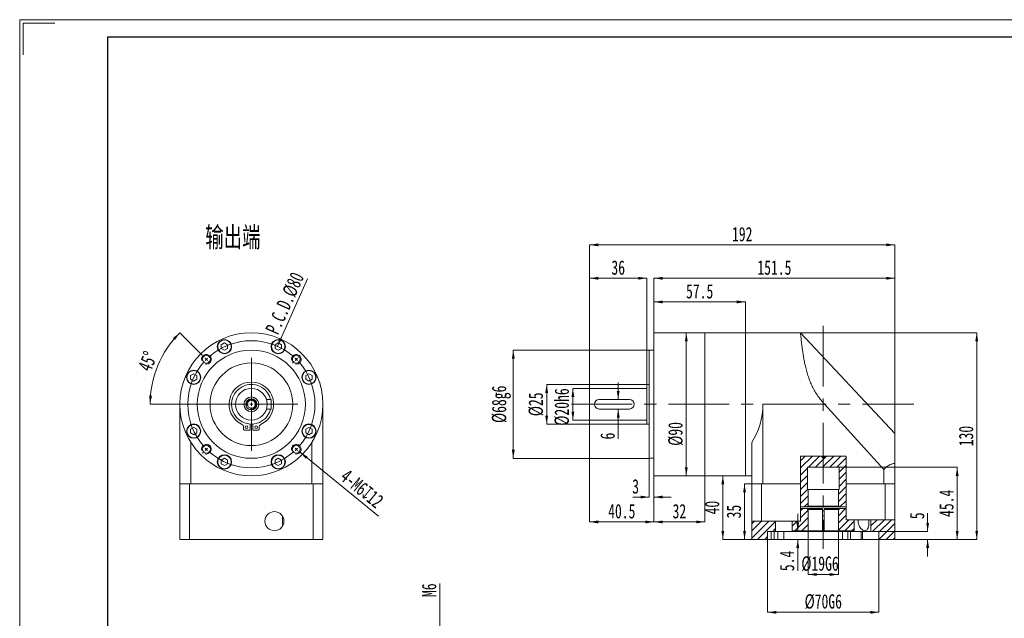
# Model space of a CAD drawing. Header units: millimetres. Extents: x -11 to 298, y -10 to 209.
# Tile 2 of 3: x -11 to 195, y 83 to 209. Entities that reach past the tile are written whole.
import ezdxf

# ---------------------------------------------------------------- set-up
doc = ezdxf.new("R2010")
doc.units = ezdxf.units.MM
doc.linetypes.add('CENTERX2', pattern=[20.32, 12.7, -2.54, 2.54, -2.54])
doc.layers.get('0').update_dxf_attribs({"lineweight": 18})
for name, color, linetype, lineweight in [('SLD-0', 7, 'Continuous', 18), ('剖面线层', 4, 'Continuous', 18), ('图框_外框线', 7, 'Continuous', 18), ('尺寸线层', 3, 'Continuous', 18)]:
    doc.layers.add(name, color=color, linetype=linetype, lineweight=lineweight)
doc.styles.add('SLDTEXTSTYLE0', font='txt', dxfattribs={"width": 0.7})
doc.styles.add('SLDTEXTSTYLE1', font='txt', dxfattribs={"width": 0.7})
doc.dimstyles.new('SLDDIMSTYLE11', dxfattribs={"dimtxt": 3, "dimasz": 1.8, "dimexe": 0, "dimexo": 0.0625, "dimgap": 0.75, "dimtad": 1, "dimlfac": 2, "dimrnd": 1e-09, "dimzin": 12, "dimdsep": 46, "dimtxsty": 'SLDTEXTSTYLE1', "dimcen": 0.09, "dimdle": 3.6, "dimadec": 0, "dimazin": 3, "dimtfac": 1, "dimtmove": 0, "dimatfit": 0, "dimfxl": 0, "dimfrac": 2, "dimtolj": 1, "dimarcsym": 0})
doc.dimstyles.new('SLDDIMSTYLE3', dxfattribs={"dimtxt": 3, "dimasz": 1.8, "dimexe": 0, "dimexo": 0.0625, "dimgap": 0.75, "dimtad": 1, "dimlfac": 3, "dimrnd": 1e-09, "dimzin": 12, "dimdsep": 46, "dimtxsty": 'SLDTEXTSTYLE1', "dimcen": 0.09, "dimdle": 3.6, "dimadec": 0, "dimazin": 3, "dimtfac": 1, "dimtofl": 0, "dimtmove": 0, "dimatfit": 3, "dimfxl": 0, "dimfrac": 2, "dimtolj": 1, "dimarcsym": 0})
pattern_1 = [(45, (0, 0), (-0.7483547, 0.7483547), [])]

# ---------------------------------------------------------------- blocks, each defined once
blk = doc.blocks.new('*X3')
at = {"layer": '尺寸线层', "linetype": 'Continuous'}
for points in [[(22.15, 143.24), (21.15, 141.71), (20.7, 142.11)], [(15.93, 128.23), (16.31, 130.02), (15.71, 130.06)]]:
    blk.add_hatch(color=0, dxfattribs=at).paths.add_polyline_path(points, flags=0)
at = {"layer": '尺寸线层', "color": 0, "linetype": 'Continuous'}
for p, q in [((26.86, 138.53), (22.15, 143.24)), ((27.33, 128.23), (15.93, 128.23))]:
    blk.add_line(p, q, dxfattribs=at)
for start, end in [(135, 157.5), (157.5, 180)]:
    blk.add_arc((37.15, 128.23), 21.22, start, end, dxfattribs=at)
at = {"layer": '尺寸线层', "color": 0, "insert": (15.41, 137.24), "char_height": 3, "width": 7.9333, "attachment_point": 5, "rotation": 67.5, "style": 'SLDTEXTSTYLE1'}
blk.add_mtext('45%%D', dxfattribs=at)
blk = doc.blocks.new('*X4')
at = {"layer": '尺寸线层', "linetype": 'Continuous'}
blk.add_hatch(color=0, dxfattribs=at).paths.add_polyline_path([(42.6, 140.4), (43.06, 142.17), (43.61, 141.92)], flags=0)
at = {"layer": '尺寸线层', "color": 0, "linetype": 'Continuous'}
blk.add_line((48.93, 154.53), (42.6, 140.4), dxfattribs=at)
at = {"layer": '尺寸线层', "color": 0, "insert": (44.2, 149.41), "char_height": 3, "width": 26.4367, "attachment_point": 5, "rotation": 65.8755, "style": 'SLDTEXTSTYLE1'}
blk.add_mtext('P.C.D.%%C80', dxfattribs=at)
blk = doc.blocks.new('SW_CENTERMARKSYMBOL_0')
at = {"layer": 'SLD-0', "color": 0}
for p, q in [((-0.47, 0.47), (-0.82, 0.82)), ((0, 0), (-0.24, 0.24)), ((0, 0), (0.24, -0.24)), ((9.43, -8.76), (9.43, 0.33)), ((18.86, 0), (18.62, -0.24)), ((18.86, 0), (19.09, 0.24)), ((19.33, 0.47), (19.68, 0.82)), ((0.47, -0.47), (0.82, -0.82)), ((18.38, -0.47), (18.03, -0.82)), ((8.76, -9.43), (-0.33, -9.43)), ((9.43, -9.43), (9.09, -9.43)), ((9.43, -9.43), (9.43, -9.09)), ((9.43, -9.43), (9.43, -9.76)), ((9.43, -9.43), (9.76, -9.43)), ((9.43, -10.09), (9.43, -19.19)), ((10.09, -9.43), (19.19, -9.43)), ((0.47, -18.38), (0.82, -18.03)), ((18.38, -18.38), (18.03, -18.03)), ((-0.47, -19.33), (-0.82, -19.68)), ((0, -18.86), (-0.24, -19.09)), ((0, -18.86), (0.24, -18.62)), ((18.86, -18.86), (18.62, -18.62)), ((18.86, -18.86), (19.09, -19.09)), ((19.33, -19.33), (19.68, -19.68))]:
    blk.add_line(p, q, dxfattribs=at)
for start, end in [(47.8648, 132.1352), (133.5676, 135), (45, 46.4324), (43.5676, 45), (137.8648, 222.1352), (135, 136.4324), (317.8648, 42.1352), (223.5676, 225), (225, 226.4324), (227.8648, 312.1352), (313.5676, 315), (315, 316.4324)]:
    blk.add_arc((9.43, -9.43), 13.33, start, end, dxfattribs=at)
blk = doc.blocks.new('*X6')
at = {"layer": '尺寸线层', "linetype": 'Continuous'}
for points in [[(108.08, 161.65), (109.88, 161.95), (109.88, 161.35)], [(172.08, 161.65), (170.28, 161.95), (170.28, 161.35)]]:
    blk.add_hatch(color=0, dxfattribs=at).paths.add_polyline_path(points, flags=0)
at = {"layer": '尺寸线层', "color": 0, "linetype": 'Continuous'}
for p, q in [((108.08, 161.65), (172.08, 161.65)), ((108.08, 131.63), (108.08, 161.65)), ((172.08, 115.93), (172.08, 161.65))]:
    blk.add_line(p, q, dxfattribs=at)
at = {"layer": '尺寸线层', "color": 0, "insert": (140.08, 163.87), "char_height": 3, "width": 7.91, "attachment_point": 5, "style": 'SLDTEXTSTYLE1'}
blk.add_mtext('192', dxfattribs=at)
blk = doc.blocks.new('*X7')
at = {"layer": '尺寸线层', "linetype": 'Continuous'}
for points in [[(121.58, 149.69), (123.38, 149.39), (123.38, 149.99)], [(140.75, 149.69), (138.95, 149.39), (138.95, 149.99)]]:
    blk.add_hatch(color=0, dxfattribs=at).paths.add_polyline_path(points, flags=0)
at = {"layer": '尺寸线层', "color": 0, "linetype": 'Continuous'}
for p, q in [((140.75, 149.69), (121.58, 149.69)), ((121.58, 143.3), (121.58, 149.69)), ((140.75, 143.3), (140.75, 149.69))]:
    blk.add_line(p, q, dxfattribs=at)
at = {"layer": '尺寸线层', "color": 0, "insert": (131.16, 151.9), "char_height": 3, "width": 11.2233, "attachment_point": 5, "style": 'SLDTEXTSTYLE1'}
blk.add_mtext('57.5', dxfattribs=at)
blk = doc.blocks.new('*X8')
at = {"layer": '尺寸线层', "linetype": 'Continuous'}
for points in [[(121.58, 154.65), (123.38, 154.95), (123.38, 154.35)], [(172.08, 154.65), (170.28, 154.95), (170.28, 154.35)]]:
    blk.add_hatch(color=0, dxfattribs=at).paths.add_polyline_path(points, flags=0)
at = {"layer": '尺寸线层', "color": 0, "linetype": 'Continuous'}
for p, q in [((121.58, 154.65), (172.08, 154.65)), ((121.58, 141.88), (121.58, 154.65)), ((172.08, 115.93), (172.08, 154.65))]:
    blk.add_line(p, q, dxfattribs=at)
at = {"layer": '尺寸线层', "color": 0, "insert": (146.83, 156.87), "char_height": 3, "width": 13.8833, "attachment_point": 5, "style": 'SLDTEXTSTYLE1'}
blk.add_mtext('151.5', dxfattribs=at)
blk = doc.blocks.new('*X9')
at = {"layer": '尺寸线层', "linetype": 'Continuous'}
for points in [[(108.08, 154.65), (109.88, 154.35), (109.88, 154.95)], [(120.08, 154.65), (118.28, 154.35), (118.28, 154.95)]]:
    blk.add_hatch(color=0, dxfattribs=at).paths.add_polyline_path(points, flags=0)
at = {"layer": '尺寸线层', "color": 0, "linetype": 'Continuous'}
for p, q in [((120.08, 154.65), (108.08, 154.65)), ((108.08, 131.63), (108.08, 154.65)), ((120.08, 132.46), (120.08, 154.65))]:
    blk.add_line(p, q, dxfattribs=at)
at = {"layer": '尺寸线层', "color": 0, "insert": (114.08, 156.87), "char_height": 3, "width": 6, "attachment_point": 5, "style": 'SLDTEXTSTYLE1'}
blk.add_mtext('36', dxfattribs=at)
blk = doc.blocks.new('*X10')
at = {"layer": '尺寸线层', "linetype": 'Continuous'}
for points in [[(104.58, 131.57), (104.88, 129.77), (104.28, 129.77)], [(104.58, 124.9), (104.88, 126.7), (104.28, 126.7)]]:
    blk.add_hatch(color=0, dxfattribs=at).paths.add_polyline_path(points, flags=0)
at = {"layer": '尺寸线层', "color": 0, "linetype": 'Continuous'}
for p, q in [((104.58, 131.57), (104.58, 124.9)), ((108.02, 131.57), (104.58, 131.57)), ((108.02, 124.9), (104.58, 124.9))]:
    blk.add_line(p, q, dxfattribs=at)
at = {"layer": '尺寸线层', "color": 0, "insert": (102.3, 127.66), "char_height": 3, "width": 14.49, "attachment_point": 5, "rotation": 90, "style": 'SLDTEXTSTYLE1'}
blk.add_mtext('%%C20h6', dxfattribs=at)
blk = doc.blocks.new('*X11')
at = {"layer": '尺寸线层', "linetype": 'Continuous'}
for points in [[(99.08, 132.4), (99.38, 130.6), (98.78, 130.6)], [(99.08, 124.07), (99.38, 125.87), (98.78, 125.87)]]:
    blk.add_hatch(color=0, dxfattribs=at).paths.add_polyline_path(points, flags=0)
at = {"layer": '尺寸线层', "color": 0, "linetype": 'Continuous'}
for p, q in [((99.08, 132.4), (99.08, 124.07)), ((120.02, 132.4), (99.08, 132.4)), ((120.02, 124.07), (99.08, 124.07))]:
    blk.add_line(p, q, dxfattribs=at)
at = {"layer": '尺寸线层', "color": 0, "insert": (96.86, 128.23), "char_height": 3, "width": 8.47, "attachment_point": 5, "rotation": 90, "style": 'SLDTEXTSTYLE1'}
blk.add_mtext('%%C25', dxfattribs=at)
blk = doc.blocks.new('*X12')
at = {"layer": '尺寸线层', "linetype": 'Continuous'}
for points in [[(92.08, 139.57), (92.38, 137.77), (91.78, 137.77)], [(92.08, 116.9), (92.38, 118.7), (91.78, 118.7)]]:
    blk.add_hatch(color=0, dxfattribs=at).paths.add_polyline_path(points, flags=0)
at = {"layer": '尺寸线层', "color": 0, "linetype": 'Continuous'}
for p, q in [((92.08, 139.57), (92.08, 116.9)), ((120.52, 139.57), (92.08, 139.57)), ((120.52, 116.9), (92.08, 116.9))]:
    blk.add_line(p, q, dxfattribs=at)
at = {"layer": '尺寸线层', "color": 0, "insert": (89.58, 128.23), "char_height": 3, "width": 14.49, "attachment_point": 5, "rotation": 90, "style": 'SLDTEXTSTYLE1'}
blk.add_mtext('%%C68g6', dxfattribs=at)
blk = doc.blocks.new('*X13')
at = {"layer": '尺寸线层', "linetype": 'Continuous'}
for points in [[(120.58, 108.78), (118.78, 109.08), (118.78, 108.48)], [(121.58, 108.78), (123.38, 109.08), (123.38, 108.48)]]:
    blk.add_hatch(color=0, dxfattribs=at).paths.add_polyline_path(points, flags=0)
at = {"layer": '尺寸线层', "color": 0, "linetype": 'Continuous'}
for p, q in [((120.58, 116.84), (120.58, 108.78)), ((121.58, 113.17), (121.58, 108.78)), ((117.17, 108.78), (120.58, 108.78)), ((121.58, 108.78), (125.18, 108.78))]:
    blk.add_line(p, q, dxfattribs=at)
at = {"layer": '尺寸线层', "color": 0, "insert": (117.73, 111), "char_height": 3, "width": 6, "attachment_point": 5, "style": 'SLDTEXTSTYLE1'}
blk.add_mtext('3', dxfattribs=at)
blk = doc.blocks.new('*X14')
at = {"layer": '尺寸线层', "linetype": 'Continuous'}
for points in [[(108.08, 103.57), (109.88, 103.87), (109.88, 103.27)], [(121.58, 103.57), (119.78, 103.87), (119.78, 103.27)]]:
    blk.add_hatch(color=0, dxfattribs=at).paths.add_polyline_path(points, flags=0)
at = {"layer": '尺寸线层', "color": 0, "linetype": 'Continuous'}
for p, q in [((108.08, 124.84), (108.08, 103.57)), ((121.58, 113.17), (121.58, 103.57)), ((108.08, 103.57), (121.58, 103.57))]:
    blk.add_line(p, q, dxfattribs=at)
at = {"layer": '尺寸线层', "color": 0, "insert": (114.83, 105.8), "char_height": 3, "width": 11.3633, "attachment_point": 5, "style": 'SLDTEXTSTYLE1'}
blk.add_mtext('40.5', dxfattribs=at)
blk = doc.blocks.new('*X15')
at = {"layer": '尺寸线层', "linetype": 'Continuous'}
for points in [[(121.58, 103.57), (123.38, 103.87), (123.38, 103.27)], [(132.25, 103.57), (130.45, 103.87), (130.45, 103.27)]]:
    blk.add_hatch(color=0, dxfattribs=at).paths.add_polyline_path(points, flags=0)
at = {"layer": '尺寸线层', "color": 0, "linetype": 'Continuous'}
for p, q in [((121.58, 113.17), (121.58, 103.57)), ((132.25, 113.17), (132.25, 103.57)), ((121.58, 103.57), (132.25, 103.57))]:
    blk.add_line(p, q, dxfattribs=at)
at = {"layer": '尺寸线层', "color": 0, "insert": (126.91, 105.8), "char_height": 3, "width": 6, "attachment_point": 5, "style": 'SLDTEXTSTYLE1'}
blk.add_mtext('32', dxfattribs=at)
blk = doc.blocks.new('*X16')
at = {"layer": '尺寸线层', "linetype": 'Continuous'}
for points in [[(136.02, 113.23), (136.32, 111.43), (135.72, 111.43)], [(136.02, 99.9), (136.32, 101.7), (135.72, 101.7)]]:
    blk.add_hatch(color=0, dxfattribs=at).paths.add_polyline_path(points, flags=0)
at = {"layer": '尺寸线层', "color": 0, "linetype": 'Continuous'}
for p, q in [((132.31, 113.23), (136.02, 113.23)), ((136.02, 113.23), (136.02, 99.9)), ((142.02, 99.9), (136.02, 99.9))]:
    blk.add_line(p, q, dxfattribs=at)
at = {"layer": '尺寸线层', "color": 0, "insert": (133.79, 106.57), "char_height": 3, "width": 6, "attachment_point": 5, "rotation": 90, "style": 'SLDTEXTSTYLE1'}
blk.add_mtext('40', dxfattribs=at)
blk = doc.blocks.new('*X17')
at = {"layer": '尺寸线层', "linetype": 'Continuous'}
for points in [[(140.57, 111.57), (140.87, 109.77), (140.27, 109.77)], [(140.57, 99.9), (140.87, 101.7), (140.27, 101.7)]]:
    blk.add_hatch(color=0, dxfattribs=at).paths.add_polyline_path(points, flags=0)
at = {"layer": '尺寸线层', "color": 0, "linetype": 'Continuous'}
for p, q in [((140.57, 111.57), (140.57, 99.9)), ((144.35, 111.57), (140.57, 111.57)), ((142.02, 99.9), (140.57, 99.9))]:
    blk.add_line(p, q, dxfattribs=at)
at = {"layer": '尺寸线层', "color": 0, "insert": (138.34, 105.73), "char_height": 3, "width": 6, "attachment_point": 5, "rotation": 90, "style": 'SLDTEXTSTYLE1'}
blk.add_mtext('35', dxfattribs=at)
blk = doc.blocks.new('*X18')
at = {"layer": '尺寸线层', "linetype": 'Continuous'}
for points in [[(189.26, 143.23), (189.56, 141.43), (188.96, 141.43)], [(189.26, 99.9), (189.56, 101.7), (188.96, 101.7)]]:
    blk.add_hatch(color=0, dxfattribs=at).paths.add_polyline_path(points, flags=0)
at = {"layer": '尺寸线层', "color": 0, "linetype": 'Continuous'}
for p, q in [((152.37, 143.23), (189.26, 143.23)), ((189.26, 143.23), (189.26, 99.9)), ((172.14, 99.9), (189.26, 99.9))]:
    blk.add_line(p, q, dxfattribs=at)
at = {"layer": '尺寸线层', "color": 0, "insert": (187.04, 121.57), "char_height": 3, "width": 7.98, "attachment_point": 5, "rotation": 90, "style": 'SLDTEXTSTYLE1'}
blk.add_mtext('130', dxfattribs=at)
blk = doc.blocks.new('*X19')
at = {"layer": '尺寸线层', "linetype": 'Continuous'}
for points in [[(185.16, 115.03), (185.46, 113.23), (184.86, 113.23)], [(185.16, 99.9), (185.46, 101.7), (184.86, 101.7)]]:
    blk.add_hatch(color=0, dxfattribs=at).paths.add_polyline_path(points, flags=0)
at = {"layer": '尺寸线层', "color": 0, "linetype": 'Continuous'}
for p, q in [((160.48, 115.03), (185.16, 115.03)), ((185.16, 115.03), (185.16, 99.9)), ((172.14, 99.9), (185.16, 99.9))]:
    blk.add_line(p, q, dxfattribs=at)
at = {"layer": '尺寸线层', "color": 0, "insert": (182.93, 107.47), "char_height": 3, "width": 11.5267, "attachment_point": 5, "rotation": 90, "style": 'SLDTEXTSTYLE1'}
blk.add_mtext('45.4', dxfattribs=at)
blk = doc.blocks.new('*X20')
at = {"layer": '尺寸线层', "linetype": 'Continuous'}
for points in [[(178.97, 101.57), (179.27, 103.37), (178.67, 103.37)], [(178.97, 99.9), (179.27, 98.1), (178.67, 98.1)]]:
    blk.add_hatch(color=0, dxfattribs=at).paths.add_polyline_path(points, flags=0)
at = {"layer": '尺寸线层', "color": 0, "linetype": 'Continuous'}
for p, q in [((178.97, 105.41), (178.97, 101.57)), ((168.81, 101.57), (178.97, 101.57)), ((172.14, 99.9), (178.97, 99.9)), ((178.97, 99.9), (178.97, 96.3))]:
    blk.add_line(p, q, dxfattribs=at)
at = {"layer": '尺寸线层', "color": 0, "insert": (176.76, 104.85), "char_height": 3, "width": 6, "attachment_point": 5, "rotation": 90, "style": 'SLDTEXTSTYLE1'}
blk.add_mtext('5', dxfattribs=at)
blk = doc.blocks.new('*X21')
at = {"layer": '尺寸线层', "linetype": 'Continuous'}
for points in [[(151.73, 101.7), (152.03, 103.5), (151.43, 103.5)], [(151.73, 99.9), (152.03, 98.1), (151.43, 98.1)]]:
    blk.add_hatch(color=0, dxfattribs=at).paths.add_polyline_path(points, flags=0)
at = {"layer": '尺寸线层', "color": 0, "linetype": 'Continuous'}
for p, q in [((151.73, 105.3), (151.73, 101.7)), ((150.64, 101.7), (151.73, 101.7)), ((142.14, 99.9), (151.73, 99.9)), ((151.73, 99.9), (151.73, 93.29))]:
    blk.add_line(p, q, dxfattribs=at)
at = {"layer": '尺寸线层', "color": 0, "insert": (149.5, 95.39), "char_height": 3, "width": 8.4, "attachment_point": 5, "rotation": 90, "style": 'SLDTEXTSTYLE1'}
blk.add_mtext('5.4', dxfattribs=at)
blk = doc.blocks.new('*X22')
at = {"layer": '尺寸线层', "linetype": 'Continuous'}
for points in [[(153.91, 92.55), (155.71, 92.85), (155.71, 92.25)], [(160.25, 92.55), (158.45, 92.85), (158.45, 92.25)]]:
    blk.add_hatch(color=0, dxfattribs=at).paths.add_polyline_path(points, flags=0)
at = {"layer": '尺寸线层', "color": 0, "linetype": 'Continuous'}
for p, q in [((153.91, 101.64), (153.91, 92.55)), ((160.25, 101.64), (160.25, 92.55)), ((153.91, 92.55), (160.25, 92.55))]:
    blk.add_line(p, q, dxfattribs=at)
at = {"layer": '尺寸线层', "color": 0, "insert": (156.4, 94.78), "char_height": 3, "width": 14.49, "attachment_point": 5, "style": 'SLDTEXTSTYLE1'}
blk.add_mtext('%%C19G6', dxfattribs=at)
blk = doc.blocks.new('*X23')
at = {"layer": '尺寸线层', "linetype": 'Continuous'}
for points in [[(145.41, 84.62), (147.21, 84.92), (147.21, 84.32)], [(168.75, 84.62), (166.95, 84.92), (166.95, 84.32)]]:
    blk.add_hatch(color=0, dxfattribs=at).paths.add_polyline_path(points, flags=0)
at = {"layer": '尺寸线层', "color": 0, "linetype": 'Continuous'}
for p, q in [((145.41, 99.84), (145.41, 84.62)), ((168.75, 99.84), (168.75, 84.62)), ((145.41, 84.62), (168.75, 84.62))]:
    blk.add_line(p, q, dxfattribs=at)
at = {"layer": '尺寸线层', "color": 0, "insert": (157.08, 86.84), "char_height": 3, "width": 14.49, "attachment_point": 5, "style": 'SLDTEXTSTYLE1'}
blk.add_mtext('%%C70G6', dxfattribs=at)
blk = doc.blocks.new('*X24')
at = {"layer": '尺寸线层', "linetype": 'Continuous'}
for points in [[(114.08, 129.23), (114.38, 131.03), (113.78, 131.03)], [(114.08, 127.23), (114.38, 125.43), (113.78, 125.43)]]:
    blk.add_hatch(color=0, dxfattribs=at).paths.add_polyline_path(points, flags=0)
at = {"layer": '尺寸线层', "color": 0, "linetype": 'Continuous'}
for p, q in [((114.08, 132.83), (114.08, 129.23)), ((116.35, 129.23), (114.08, 129.23)), ((114.08, 127.23), (114.08, 120.97)), ((116.35, 127.23), (114.08, 127.23))]:
    blk.add_line(p, q, dxfattribs=at)
at = {"layer": '尺寸线层', "color": 0, "insert": (111.86, 121.57), "char_height": 3, "width": 6, "attachment_point": 5, "rotation": 90, "style": 'SLDTEXTSTYLE1'}
blk.add_mtext('6', dxfattribs=at)
blk = doc.blocks.new('*X25')
at = {"layer": '尺寸线层', "linetype": 'Continuous'}
for points in [[(128.36, 143.23), (128.66, 141.43), (128.06, 141.43)], [(128.36, 113.23), (128.66, 115.03), (128.06, 115.03)]]:
    blk.add_hatch(color=0, dxfattribs=at).paths.add_polyline_path(points, flags=0)
at = {"layer": '尺寸线层', "color": 0, "linetype": 'Continuous'}
for p, q in [((128.36, 143.23), (128.36, 113.23)), ((132.18, 143.23), (128.36, 143.23)), ((132.18, 113.23), (128.36, 113.23))]:
    blk.add_line(p, q, dxfattribs=at)
at = {"layer": '尺寸线层', "color": 0, "insert": (126.14, 122.02), "char_height": 3, "width": 8.54, "attachment_point": 5, "rotation": 90, "style": 'SLDTEXTSTYLE1'}
blk.add_mtext('%%C90', dxfattribs=at)
blk = doc.blocks.new('*X39')
at = {"layer": '尺寸线层', "linetype": 'Continuous'}
for points in [[(76.66, 77.65), (76.36, 79.45), (76.96, 79.45)], [(76.66, 74.65), (76.36, 72.85), (76.96, 72.85)]]:
    blk.add_hatch(color=0, dxfattribs=at).paths.add_polyline_path(points, flags=0)
at = {"layer": '尺寸线层', "color": 0, "linetype": 'Continuous'}
for p, q in [((76.66, 71.05), (76.66, 90.64)), ((88.26, 77.65), (76.66, 77.65)), ((88.26, 74.65), (76.66, 74.65))]:
    blk.add_line(p, q, dxfattribs=at)
at = {"layer": '尺寸线层', "color": 0, "insert": (74.44, 89.25), "char_height": 3, "width": 6, "attachment_point": 5, "rotation": 90, "style": 'SLDTEXTSTYLE1'}
blk.add_mtext('M6', dxfattribs=at)

msp = doc.modelspace()

# ---------------------------------------------------------------- hatches: boundary and pattern name
at = {"layer": '剖面线层', "linetype": 'Continuous', "lineweight": 0}
h = msp.add_hatch(dxfattribs=at)
h.set_pattern_fill('ANSI31', color=4, style=0, pattern_type=0)
h.set_pattern_definition(pattern_1)
edge = h.paths.add_edge_path(flags=0)
edge.add_line((152.3047, 106.7008), (153.7467, 106.7008))
edge.add_line((153.7467, 106.7008), (153.7467, 106.8675))
edge.add_line((153.7467, 106.8675), (153.9134, 106.8675))
edge.add_line((153.9134, 106.8675), (153.9134, 110.3675))
edge.add_line((153.9134, 110.3675), (153.7467, 110.3675))
edge.add_line((153.7467, 110.3675), (153.7467, 115.0341))
edge.add_line((153.7467, 115.0341), (160.4133, 115.0341))
edge.add_line((160.4133, 115.0341), (160.4133, 110.3675))
edge.add_line((160.4133, 110.3675), (160.2467, 110.3675))
edge.add_line((160.2467, 110.3675), (160.2467, 106.8675))
edge.add_line((160.2467, 106.8675), (160.4133, 106.8675))
edge.add_line((160.4133, 106.8675), (160.4133, 106.7008))
edge.add_line((160.4133, 106.7008), (161.893, 106.7008))
edge.add_line((161.893, 106.7008), (161.893, 117.3728))
edge.add_line((161.893, 117.3728), (157.4133, 117.3728))
edge.add_line((157.4133, 117.3728), (157.4133, 117.2341))
edge.add_spline(control_points=[(157.4133, 117.2341), (157.3935, 117.2144), (157.3738, 117.1946), (157.354, 117.1748), (157.2649, 117.0857), (157.1878, 116.9823), (157.0856, 116.9085), (157.0844, 116.9076), (157.083, 116.9068), (157.0816, 116.9064), (157.0809, 116.9062), (157.0801, 116.9061), (157.0794, 116.9062), (157.0787, 116.9063), (157.078, 116.9065), (157.0773, 116.9068), (157.0749, 116.9079), (157.0728, 116.9097), (157.0708, 116.9115), (157.0628, 116.9184), (157.0555, 116.9259), (157.048, 116.9333), (157.018, 116.9629), (156.9883, 116.9927), (156.9585, 117.0224), (156.8879, 117.093), (156.8173, 117.1636), (156.7467, 117.2341)], knot_values=[0, 0, 0, 0, 0.08430692, 0.08430692, 0.08430692, 0.46435314, 0.46435314, 0.46435314, 0.46892415, 0.46892415, 0.46892415, 0.47107784, 0.47107784, 0.47107784, 0.47321378, 0.47321378, 0.47321378, 0.48126082, 0.48126082, 0.48126082, 0.51275302, 0.51275302, 0.51275302, 0.63855383, 0.63855383, 0.63855383, 0.93693738, 0.93693738, 0.93693738, 0.93693738], weights=[1, 1, 1, 1, 1, 1, 1, 1, 1, 1, 1, 1, 1, 1, 1, 1, 1, 1, 1, 1, 1, 1, 1, 1, 1, 1, 1, 1], degree=3, periodic=0)
edge.add_line((156.7467, 117.2341), (156.7467, 117.3728))
edge.add_line((156.7467, 117.3728), (152.3047, 117.3728))
edge.add_line((152.3047, 117.3728), (152.3047, 106.7008))
h = msp.add_hatch(dxfattribs=at)
h.set_pattern_fill('ANSI31', color=4, style=0, pattern_type=0)
h.set_pattern_definition(pattern_1)
h.paths.add_polyline_path([(150.58, 101.7008), (153.9134, 101.7008), (153.9134, 106.2008), (153.7467, 106.2008), (153.7467, 106.3675), (152.3047, 106.3675), (152.3047, 103.7341), (150.58, 103.7341)], flags=0)
h = msp.add_hatch(dxfattribs=at)
h.set_pattern_fill('ANSI31', color=4, style=0, pattern_type=0)
h.set_pattern_definition(pattern_1)
h.paths.add_polyline_path([(163.58, 104.0341), (161.893, 104.0341), (161.893, 106.3675), (160.4133, 106.3675), (160.4133, 106.2008), (160.2467, 106.2008), (160.2467, 101.7008), (163.58, 101.7008)], flags=0)
h = msp.add_hatch(dxfattribs=at)
h.set_pattern_fill('ANSI31', color=4, style=0, pattern_type=0)
h.set_pattern_definition(pattern_1)
h.paths.add_polyline_path([(147.08, 103.7341), (142.08, 103.7341), (142.08, 99.9008), (145.4134, 99.9008), (145.4134, 101.5675), (147.08, 101.5675)], flags=0)
h = msp.add_hatch(dxfattribs=at)
h.set_pattern_fill('ANSI31', color=4, style=0, pattern_type=0)
h.set_pattern_definition(pattern_1)
h.paths.add_polyline_path([(167.08, 101.5675), (168.7467, 101.5675), (168.7467, 99.9008), (172.08, 99.9008), (172.08, 104.0341), (167.08, 104.0341)], flags=0)
at = {"layer": '尺寸线层', "linetype": 'Continuous'}
msp.add_hatch(color=256, dxfattribs=at).paths.add_polyline_path([(47.3568, 118.1752), (48.5643, 116.807), (48.9427, 117.2726)], flags=0)

# ---------------------------------------------------------------- linework, layer by layer
at = {"color": 7, "linetype": 'Continuous', "lineweight": 15}
for p, q in [((132.2467, 143.2341), (121.58, 143.2341)), ((121.58, 143.2341), (121.58, 113.2341)), ((140.7467, 143.2341), (132.2467, 143.2341)), ((132.2467, 143.2341), (132.2467, 125.5875)), ((132.2467, 143.2341), (132.2467, 113.2341)), ((152.3051, 143.2341), (140.7467, 143.2341)), ((140.7467, 143.2341), (140.7467, 125.5875)), ((140.7467, 113.2341), (140.7467, 143.2341)), ((172.0856, 122.0732), (152.3075, 143.2311)), ((30.8568, 140.6999), (31.5179, 141.0816)), ((30.8568, 139.9366), (30.8568, 140.6999)), ((31.5179, 141.0816), (32.1789, 140.6999)), ((32.1789, 140.6999), (32.1789, 139.9366)), ((42.7877, 141.0816), (42.1266, 140.6999)), ((42.1266, 140.6999), (42.1266, 139.9366)), ((43.4488, 140.6999), (42.7877, 141.0816)), ((43.4488, 139.9366), (43.4488, 140.6999)), ((31.5179, 139.5549), (30.8568, 139.9366)), ((32.1789, 139.9366), (31.5179, 139.5549)), ((42.1266, 139.9366), (42.7877, 139.5549)), ((42.7877, 139.5549), (43.4488, 139.9366)), ((121.58, 139.5675), (120.58, 139.5675)), ((120.58, 128.2341), (120.58, 139.5675)), ((24.4076, 134.2507), (25.0687, 134.6324)), ((24.4076, 133.4874), (24.4076, 134.2507)), ((25.0687, 134.6324), (25.7297, 134.2507)), ((25.7297, 134.2507), (25.7297, 133.4874)), ((49.2369, 134.6324), (48.5758, 134.2507)), ((48.5758, 134.2507), (48.5758, 133.4874)), ((49.8979, 134.2507), (49.2369, 134.6324)), ((49.8979, 133.4874), (49.8979, 134.2507)), ((25.0687, 133.1057), (24.4076, 133.4874)), ((25.7297, 133.4874), (25.0687, 133.1057)), ((48.5758, 133.4874), (49.2369, 133.1057)), ((49.2369, 133.1057), (49.8979, 133.4874)), ((120.58, 132.4008), (120.08, 132.4008)), ((120.08, 128.2341), (120.08, 132.4008)), ((120.08, 131.5675), (108.08, 131.5675)), ((108.08, 128.2341), (108.08, 131.5675)), ((22.1528, 111.5675), (22.1528, 128.2341)), ((41.3194, 129.2341), (40.3326, 129.2341)), ((41.3194, 129.2341), (41.3194, 127.2341)), ((52.1528, 128.2341), (52.1528, 111.5675)), ((108.08, 124.9008), (108.08, 128.2341)), ((116.4134, 129.2341), (110.08, 129.2341)), ((120.08, 124.0675), (120.08, 128.2341)), ((120.58, 116.9008), (120.58, 128.2341)), ((144.4134, 128.2341), (144.4134, 111.5675)), ((157.3282, 128.2341), (144.4134, 128.2341)), ((169.7467, 114.5265), (157.3282, 128.2341)), ((41.3194, 127.2341), (40.3326, 127.2341)), ((110.08, 127.2341), (116.4134, 127.2341)), ((36.8694, 122.8104), (36.8694, 124.0771)), ((37.4361, 124.0771), (37.4361, 122.8104)), ((108.08, 124.9008), (120.08, 124.9008)), ((120.08, 124.0675), (120.58, 124.0675)), ((132.2467, 125.5875), (132.2467, 113.2341)), ((140.7467, 125.5875), (140.7467, 113.2341)), ((25.0687, 123.3626), (24.4076, 122.9809)), ((24.4076, 122.9809), (24.4076, 122.2176)), ((24.4076, 122.2176), (25.0687, 121.8359)), ((25.7297, 122.9809), (25.0687, 123.3626)), ((25.0687, 121.8359), (25.7297, 122.2176)), ((25.7297, 122.2176), (25.7297, 122.9809)), ((35.5361, 123.31), (35.5361, 122.9771)), ((35.7028, 122.8104), (36.8694, 122.8104)), ((37.4361, 122.8104), (38.6028, 122.8104)), ((38.7694, 122.9771), (38.7694, 123.31)), ((48.5758, 122.9809), (49.2369, 123.3626)), ((48.5758, 122.2176), (48.5758, 122.9809)), ((49.2369, 121.8359), (48.5758, 122.2176)), ((49.2369, 123.3626), (49.8979, 122.9809)), ((49.8979, 122.2176), (49.2369, 121.8359)), ((49.8979, 122.9809), (49.8979, 122.2176)), ((172.08, 122.088), (172.08, 115.864)), ((24.4861, 120.1995), (24.4861, 111.5675)), ((49.8194, 111.5675), (49.8194, 120.1995)), ((142.08, 111.5675), (142.08, 120.1995)), ((31.5179, 116.9134), (30.8568, 116.5317)), ((30.8568, 116.5317), (30.8568, 115.7684)), ((30.8568, 115.7684), (31.5179, 115.3867)), ((32.1789, 116.5317), (31.5179, 116.9134)), ((31.5179, 115.3867), (32.1789, 115.7684)), ((32.1789, 115.7684), (32.1789, 116.5317)), ((42.1266, 116.5317), (42.7877, 116.9134)), ((42.1266, 115.7684), (42.1266, 116.5317)), ((42.7877, 115.3867), (42.1266, 115.7684)), ((42.7877, 116.9134), (43.4488, 116.5317)), ((43.4488, 115.7684), (42.7877, 115.3867)), ((43.4488, 116.5317), (43.4488, 115.7684)), ((120.58, 116.9008), (121.58, 116.9008)), ((152.3047, 117.3728), (161.893, 117.3728)), ((152.3047, 111.5675), (152.3047, 117.3728)), ((156.7467, 117.2341), (156.7467, 117.3728)), ((156.7467, 117.2341), (157.4133, 117.2341)), ((157.4133, 117.3728), (157.4133, 117.2341)), ((161.893, 117.3728), (161.893, 111.5675)), ((172.08, 115.864), (172.08, 111.5675)), ((153.7467, 115.0341), (160.4133, 115.0341)), ((153.7467, 110.3675), (153.7467, 115.0341)), ((160.4133, 115.0341), (160.4133, 110.3675)), ((169.7467, 111.5675), (169.7467, 114.5265)), ((22.1528, 99.9008), (22.1528, 111.5675)), ((24.1774, 111.5675), (22.1528, 111.5675)), ((24.1774, 111.5675), (24.1774, 99.9008)), ((50.1282, 111.5675), (24.1774, 111.5675)), ((49.8194, 111.5675), (24.4861, 111.5675)), ((50.1282, 99.9008), (50.1282, 111.5675)), ((52.1528, 111.5675), (50.1282, 111.5675)), ((52.1528, 111.5675), (52.1528, 99.9008)), ((121.58, 113.2341), (132.2467, 113.2341)), ((132.2467, 113.2341), (140.7467, 113.2341)), ((140.7467, 113.2341), (142.08, 113.2341)), ((144.1046, 111.5675), (142.08, 111.5675)), ((142.08, 103.7341), (142.08, 111.5675)), ((144.1046, 111.5675), (144.1046, 103.7341)), ((152.3047, 111.5675), (144.1046, 111.5675)), ((152.3047, 111.5675), (144.4134, 111.5675)), ((152.3047, 111.5675), (152.3047, 103.7341)), ((170.0554, 111.5675), (161.893, 111.5675)), ((161.893, 104.0341), (161.893, 111.5675)), ((169.7467, 111.5675), (161.893, 111.5675)), ((170.0554, 104.0341), (170.0554, 111.5675)), ((172.08, 111.5675), (170.0554, 111.5675)), ((172.08, 111.5675), (172.08, 104.0341)), ((153.9134, 110.3675), (153.7467, 110.3675)), ((160.2467, 110.3675), (153.9134, 110.3675)), ((153.9134, 106.8675), (153.9134, 110.3675)), ((160.2467, 110.3675), (160.2467, 106.8675)), ((160.4133, 110.3675), (160.2467, 110.3675)), ((152.3047, 106.7008), (153.7467, 106.7008)), ((152.3047, 106.3675), (153.7467, 106.3675)), ((153.7467, 106.7008), (153.7467, 106.8675)), ((153.7467, 106.8675), (153.9134, 106.8675)), ((153.7467, 106.7008), (160.4133, 106.7008)), ((153.7467, 106.2008), (153.7467, 106.3675)), ((153.7467, 106.3675), (156.9134, 106.3675)), ((153.9134, 106.2008), (153.7467, 106.2008)), ((160.2467, 106.8675), (153.9134, 106.8675)), ((156.9134, 106.2008), (153.9134, 106.2008)), ((153.9134, 101.7008), (153.9134, 106.2008)), ((156.9134, 106.3675), (156.9134, 106.2008)), ((156.9134, 106.2008), (156.9134, 101.7008)), ((156.9134, 105.9008), (157.2467, 105.9008)), ((157.2467, 106.2008), (157.2467, 106.3675)), ((157.2467, 106.3675), (160.4133, 106.3675)), ((157.2467, 101.7008), (157.2467, 106.2008)), ((160.2467, 106.2008), (157.2467, 106.2008)), ((160.2467, 106.8675), (160.4133, 106.8675)), ((160.2467, 106.2008), (160.2467, 101.7008)), ((160.4133, 106.2008), (160.2467, 106.2008)), ((160.4133, 106.8675), (160.4133, 106.7008)), ((160.4133, 106.7008), (161.893, 106.7008)), ((160.4133, 106.3675), (160.4133, 106.2008)), ((160.4133, 106.3675), (161.893, 106.3675)), ((43.6528, 102.6286), (43.6528, 104.8397)), ((142.08, 103.7341), (144.1046, 103.7341)), ((142.08, 103.7341), (142.08, 99.9008)), ((152.3047, 103.7341), (144.1046, 103.7341)), ((147.08, 103.7341), (147.08, 101.5675)), ((150.58, 101.7008), (150.58, 103.7341)), ((157.2467, 104.8675), (156.9134, 104.8675)), ((170.0554, 104.0341), (161.893, 104.0341)), ((163.58, 104.0341), (163.58, 101.7008)), ((167.08, 101.5675), (167.08, 104.0341)), ((170.0554, 104.0341), (172.08, 104.0341)), ((172.08, 99.9008), (172.08, 104.0341)), ((145.4134, 101.5675), (145.4134, 99.9008)), ((147.08, 101.5675), (145.4134, 101.5675)), ((146.1196, 99.9008), (146.1196, 101.5675)), ((146.1801, 99.9008), (146.1801, 101.5675)), ((146.7661, 101.5675), (146.7661, 99.9008)), ((147.08, 101.5675), (167.08, 101.5675)), ((147.5801, 99.9008), (147.5801, 101.5675)), ((148.8249, 101.5675), (148.8249, 99.9008)), ((153.9134, 101.7008), (150.58, 101.7008)), ((156.9134, 101.7008), (153.9134, 101.7008)), ((156.9134, 103.2008), (157.2467, 103.2008)), ((160.2467, 101.7008), (157.2467, 101.7008)), ((163.58, 101.7008), (160.2467, 101.7008)), ((161.0776, 99.9008), (161.0776, 101.5675)), ((162.2636, 101.5675), (162.2636, 99.9008)), ((162.7821, 101.5675), (162.7821, 99.9008)), ((165.0307, 101.5675), (165.0307, 99.9008)), ((165.3241, 101.5675), (165.3241, 99.9008)), ((168.7467, 101.5675), (167.08, 101.5675)), ((168.7467, 99.9008), (168.7467, 101.5675)), ((24.1774, 99.9008), (22.1528, 99.9008)), ((50.1282, 99.9008), (24.1774, 99.9008)), ((52.1528, 99.9008), (50.1282, 99.9008)), ((145.4134, 99.9008), (142.08, 99.9008)), ((145.4134, 99.9008), (146.1196, 99.9008)), ((146.1801, 99.9008), (146.1196, 99.9008)), ((146.1801, 99.9008), (146.7661, 99.9008)), ((146.7661, 99.9008), (147.5801, 99.9008)), ((148.8249, 99.9008), (147.5801, 99.9008)), ((148.8249, 99.9008), (161.0776, 99.9008)), ((162.2636, 99.9008), (161.0776, 99.9008)), ((162.2636, 99.9008), (162.7821, 99.9008)), ((162.7821, 99.9008), (165.0307, 99.9008)), ((165.3241, 99.9008), (165.0307, 99.9008)), ((165.3241, 99.9008), (168.7467, 99.9008)), ((172.08, 99.9008), (168.7467, 99.9008))]:
    msp.add_line(p, q, dxfattribs=at)
for centre, radius in [((37.1528, 128.2341), 15), ((31.5179, 140.3182), 1.5), ((31.5179, 140.3182), 1.4167), ((42.7877, 140.3182), 1.5), ((42.7877, 140.3182), 1.4167), ((37.1528, 128.2341), 11.3333), ((27.7247, 137.6622), 0.8333), ((46.5809, 137.6622), 0.8333), ((37.1528, 128.2341), 8.6667), ((25.0687, 133.869), 1.5), ((25.0687, 133.869), 1.4167), ((49.2369, 133.869), 1.5), ((49.2369, 133.869), 1.4167), ((37.1528, 128.2341), 3.3333), ((37.1528, 128.2341), 1.5516), ((37.1528, 128.2341), 1.1667), ((37.1528, 128.2341), 0.8333), ((25.0687, 122.5992), 1.5), ((25.0687, 122.5992), 1.4167), ((49.2369, 122.5992), 1.5), ((49.2369, 122.5992), 1.4167), ((36.1528, 123.4438), 0.2833), ((38.1528, 123.4438), 0.2833), ((27.7247, 118.806), 0.8333), ((46.5809, 118.806), 0.8333), ((31.5179, 116.15), 1.5), ((31.5179, 116.15), 1.4167), ((42.7877, 116.15), 1.5), ((42.7877, 116.15), 1.4167), ((41.9861, 103.7341), 2)]:
    msp.add_circle(centre, radius, dxfattribs=at)
for centre, radius, start, end in [((37.1528, 128.2341), 4.6667, 296.452424, 243.547576), ((37.1528, 128.2341), 4.1667, 13.88654, 346.11346), ((110.08, 128.2341), 1, 90, 270), ((116.4134, 128.2341), 1, 270, 90), ((129.4134, 128.2341), 15, 327.612461, 0), ((34.7028, 123.31), 0.8333, 0, 63.547576), ((39.6028, 123.31), 0.8333, 116.452424, 180), ((35.7028, 122.9771), 0.1667, 180, 270), ((38.6028, 122.9771), 0.1667, 270, 360)]:
    msp.add_arc(centre, radius, start, end, dxfattribs=at)
for points, knots in [([(152.3051, 143.2289), (152.305, 143.2306), (152.3034, 143.2475), (152.3097, 143.1783), (152.3247, 143.0141), (152.3506, 142.7367), (152.3871, 142.3623), (152.4359, 141.8831), (152.4987, 141.3073), (152.5764, 140.6457), (152.6722, 139.9004), (152.791, 139.0665), (152.9369, 138.1611), (153.1134, 137.2026), (153.3297, 136.1924), (153.5992, 135.1259), (153.9257, 134.0511), (154.3124, 132.9975), (154.7651, 131.9683), (155.309, 130.945), (155.9286, 129.9714), (156.6021, 129.0633), (157.0857, 128.5111), (157.3282, 128.2341)], [0, 0, 0, 0, 0.09255161, 0.92816866, 1.7637856, 2.57682522, 3.38986406, 4.22657968, 5.06329256, 5.87524078, 6.68718265, 7.52313101, 8.35906062, 9.16311726, 9.96712685, 10.79756233, 11.62787582, 12.37952322, 13.13107505, 13.91258227, 14.69416932, 15.41237443, 16.13544431, 16.13544431, 16.13544431, 16.13544431]), ([(157.4133, 117.2341), (157.3933, 117.2146), (157.2834, 117.1067), (157.1902, 116.9805), (157.0824, 116.9063), (157.0794, 116.906), (157.0754, 116.9074), (157.0648, 116.9167), (157.0256, 116.9553), (156.9175, 117.0634), (156.8173, 117.1636), (156.7467, 117.2341)], [0, 0, 0, 0, 0.083924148, 0.462242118, 0.466807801, 0.468974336, 0.471134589, 0.479190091, 0.510810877, 0.637138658, 0.936772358, 0.936772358, 0.936772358, 0.936772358]), ([(169.7467, 114.5265), (170.0775, 114.9143), (170.4439, 115.21), (170.9386, 115.4847), (171.0397, 115.5349), (171.2439, 115.6256), (171.3467, 115.6659), (171.6575, 115.7731), (171.8675, 115.8263), (172.08, 115.864)], [0, 0, 0, 0, 1.37188022, 1.37188022, 1.71485028, 1.71485028, 2.05782033, 2.05782033, 2.74376044, 2.74376044, 2.74376044, 2.74376044]), ([(166.662, 104.0341), (166.6664, 103.8278), (166.6753, 103.4052), (166.6108, 102.7914), (166.4817, 102.272), (166.2741, 101.9022), (165.9819, 101.715), (165.6004, 101.7382), (165.226, 101.9582), (164.917, 102.2698), (164.6696, 102.6145), (164.4674, 103.0612), (164.3615, 103.5767), (164.3957, 103.8915), (164.4113, 104.0341)], [0, 0, 0, 0, 0.47074635, 0.96378161, 1.4590092, 1.96428222, 2.49565319, 3.07708092, 3.72955997, 4.08588182, 4.44176578, 4.91465417, 5.31115415, 5.63951721, 5.63951721, 5.63951721, 5.63951721])]:
    msp.add_open_spline(points, degree=3, knots=knots, dxfattribs=at)
at = {"layer": 'SLD-0'}
for centre in [(27.7247, 137.6622), (46.5809, 137.6622), (37.1528, 128.2341), (27.7247, 118.806), (46.5809, 118.806)]:
    msp.add_arc(centre, 1, 255, 195, dxfattribs=at)
at = {"layer": '图框_外框线', "color": 3}
msp.add_lwpolyline([(-11.4261, -10.1895), (298.3336, -10.1895), (298.3336, 208.8548), (-11.4261, 208.8548)], close=True, dxfattribs=at)
msp.add_lwpolyline([(-10.6885, 201.4796), (-10.6885, 208.1173), (-4.0508, 208.1173)], dxfattribs=at)
at = {"layer": '图框_外框线', "color": 3, "lineweight": 25}
msp.add_lwpolyline([(7.012, -6.5018), (294.6459, -6.5018), (294.6459, 205.1672), (7.012, 205.1672)], close=True, dxfattribs=at)
at = {"layer": '尺寸线层', "color": 3, "linetype": 'CENTERX2', "lineweight": 0}
for p, q in [((157.08, 144.6705), (157.08, 97.9008)), ((104.312, 128.2341), (176.0945, 128.2341))]:
    msp.add_line(p, q, dxfattribs=at)
at = {"layer": '尺寸线层', "linetype": 'Continuous'}
msp.add_line((63.8369, 104.7777), (47.3568, 118.1752), dxfattribs=at)

# ---------------------------------------------------------------- block references
at = {"layer": '尺寸线层', "color": 3}
msp.add_blockref('SW_CENTERMARKSYMBOL_0', (27.7247, 137.6622), dxfattribs=at)

# ---------------------------------------------------------------- texts
at = {"layer": '尺寸线层', "insert": (27.4911, 165.4039), "char_height": 4.23333, "width": 24.562741, "attachment_point": 1, "style": 'SLDTEXTSTYLE0'}
msp.add_mtext('输出端', dxfattribs=at)
at = {"layer": '尺寸线层', "linetype": 'Continuous', "insert": (60.3571, 110.5466), "char_height": 3, "width": 22.37, "attachment_point": 5, "rotation": 320.890467, "style": 'SLDTEXTSTYLE1'}
msp.add_mtext('4-M6{\\fgdt|b0|i0|c134|p2;x}12', dxfattribs=at)

# ---------------------------------------------------------------- dimensions: what is measured, and where the dimension line sits
at = {"layer": '尺寸线层', "color": 3}
for base, p1, p2, angle, override, picture, middle in [((172.08, 161.6455), (108.08, 131.5675), (172.08, 115.864), 0, {"dimsah": 1, "dimtzin": 12}, '*X6', (140.08, 163.8705)), ((108.08, 154.6455), (120.08, 132.4008), (108.08, 131.5675), 0, {"dimsah": 1, "dimtzin": 12}, '*X9', (114.08, 156.8705)), ((172.08, 154.6455), (121.58, 141.8182), (172.08, 115.864), 0, {"dimsah": 1, "dimtzin": 12}, '*X8', (146.83, 156.8705)), ((121.58, 149.6906), (140.7467, 143.2341), (121.58, 143.2341), 0, {"dimsah": 1, "dimtzin": 12}, '*X7', (131.1634, 151.8989)), ((189.264, 99.9008), (152.3047, 143.2341), (172.08, 99.9008), 90, {"dimsah": 1, "dimtzin": 12}, '*X18', (187.039, 121.5675)), ((114.08, 127.2341), (116.4134, 129.2341), (116.4134, 127.2341), 90, {"dimsah": 1}, '*X24', (111.855, 121.5675)), ((121.58, 103.5701), (108.08, 124.9008), (121.58, 113.2341), 0, {"dimsah": 1, "dimtzin": 12}, '*X14', (114.83, 105.7951)), ((185.158, 99.9008), (160.4133, 115.0341), (172.08, 99.9008), 90, {"dimsah": 1, "dimtzin": 12}, '*X19', (182.933, 107.4675)), ((132.2467, 103.5701), (121.58, 113.2341), (132.2467, 113.2341), 0, {"dimsah": 1}, '*X15', (126.9134, 105.7951)), ((136.0156, 99.9008), (132.2467, 113.2341), (142.08, 99.9008), 90, {"dimsah": 1, "dimtzin": 12}, '*X16', (133.7906, 106.5675)), ((140.5693, 99.9008), (144.4134, 111.5675), (142.08, 99.9008), 90, {"dimsah": 1, "dimtzin": 12}, '*X17', (138.3443, 105.7341)), ((178.9693, 99.9008), (168.7467, 101.5675), (172.08, 99.9008), 90, {"dimsah": 1}, '*X20', (176.761, 104.8471)), ((151.727, 99.9008), (150.58, 101.7008), (142.08, 99.9008), 90, {"dimsah": 1}, '*X21', (149.502, 95.3928))]:
    dim = msp.add_linear_dim(base=base, p1=p1, p2=p2, angle=angle, dimstyle='SLDDIMSTYLE3', override=override, dxfattribs=at)
    dim.commit()
    dim.dimension.update_dxf_attribs({"geometry": picture, "text_midpoint": middle, "dimtype": 160})
dim = msp.add_diameter_dim_2p(p1=(42.6024, 140.4029), p2=(31.7032, 116.0653), text='P.C.D.<>', dimstyle='SLDDIMSTYLE3', override={"dimpost": '%%C<>', "dimsah": 1}, dxfattribs=at)
dim.commit()
dim.dimension.update_dxf_attribs({"geometry": '*X4', "text_midpoint": (46.2267, 148.4959), "dimtype": 163})
dim = msp.add_angular_dim_2l(base=(17.5477, 136.3548), line1=((27.3914, 128.2341), (46.9142, 128.2341)), line2=((26.8997, 138.4872), (28.5496, 136.8373)), dimstyle='SLDDIMSTYLE3', override={"dimtad": 1, "dimtih": 0, "dimtoh": 0, "dimsah": 1}, dxfattribs=at)
dim.commit()
dim.dimension.update_dxf_attribs({"geometry": '*X3', "text_midpoint": (15.4074, 137.2414), "dimtype": 162})
for base, p1, p2, angle, text, dimstyle, override, picture, middle in [((128.3609, 113.2341), (132.2467, 143.2341), (132.2467, 113.2341), 90, '%%C<>', 'SLDDIMSTYLE3', {"dimsah": 1, "dimtzin": 12}, '*X25', (126.1359, 122.0232)), ((92.08, 116.9008), (120.58, 139.5675), (120.58, 116.9008), 90, '%%C<>g6', 'SLDDIMSTYLE3', {"dimsah": 1}, '*X12', (89.58, 128.2341)), ((104.5766, 124.9008), (108.08, 131.5675), (108.08, 124.9008), 90, '%%C<>h6', 'SLDDIMSTYLE3', {"dimsah": 1}, '*X10', (102.3016, 127.6564)), ((99.08, 124.0675), (120.08, 132.4008), (120.08, 124.0675), 90, '%%C<>', 'SLDDIMSTYLE3', {"dimsah": 1, "dimtzin": 12}, '*X11', (96.855, 128.2341)), ((160.2467, 92.5539), (153.9134, 101.7008), (160.2467, 101.7008), 0, '%%C<>G6', 'SLDDIMSTYLE3', {"dimsah": 1}, '*X22', (156.4008, 94.7789)), ((168.7467, 84.6186), (145.4134, 99.9008), (168.7467, 99.9008), 0, '%%C<>G6', 'SLDDIMSTYLE3', {"dimsah": 1}, '*X23', (157.08, 86.8436)), ((76.6631, 77.6512), (88.3275, 74.6512), (88.3275, 77.6512), 90, 'M<>', 'SLDDIMSTYLE11', {"dimsah": 1, "dimtzin": 12}, '*X39', (74.4381, 89.2472))]:
    dim = msp.add_linear_dim(base=base, p1=p1, p2=p2, angle=angle, text=text, dimstyle=dimstyle, override=override, dxfattribs=at)
    dim.commit()
    dim.dimension.update_dxf_attribs({"geometry": picture, "text_midpoint": middle, "dimtype": 160})
dim = msp.add_linear_dim(base=(121.58, 108.7764), p1=(120.58, 116.9008), p2=(121.58, 113.2341), dimstyle='SLDDIMSTYLE3', override={"dimsah": 1}, dxfattribs=at)
dim.commit()
dim.dimension.update_dxf_attribs({"geometry": '*X13', "text_midpoint": (117.7329, 111.0014), "dimtype": 160})

doc.saveas('drawing.dxf')
